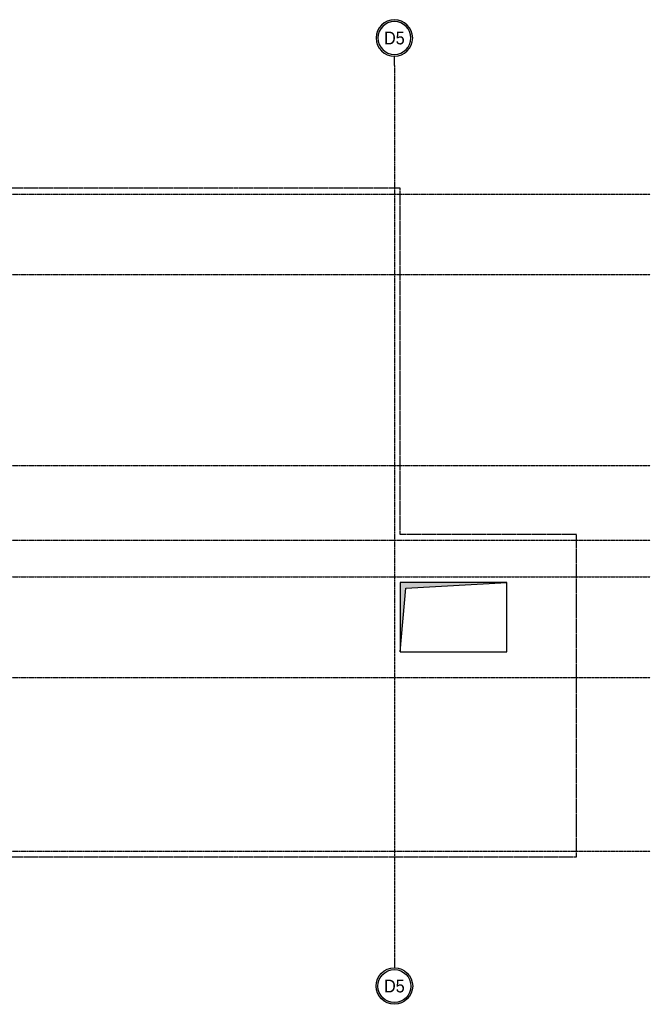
# Model space of a CAD drawing. Header units: inches. Extents: x 788 to 26783, y -4103 to 21.
# Tile 65 of 101: x 22790 to 23893, y -3749 to -2027. Entities that reach past the tile are written whole.
import ezdxf
from ezdxf.enums import TextEntityAlignment as Align

# ---------------------------------------------------------------- set-up
doc = ezdxf.new("R2010")
doc.units = ezdxf.units.IN
doc.header["$MEASUREMENT"] = 0
doc.linetypes.add('CENTER', pattern=[2, 1.25, -0.25, 0.25, -0.25])
doc.linetypes.add('DASHED2', pattern=[0.375, 0.25, -0.125])
for name, color, linetype in [('Os-osie glowne', 1, 'CENTER'), ('Os-osie-opis', 2, 'Continuous'), ('W-idok nad', 5, 'DASHED2'), ('W-otwor-strop', 1, 'Continuous')]:
    doc.layers.add(name, color=color, linetype=linetype)
doc.styles.add('dwg_opis duży', font='ARIAL.TTF', dxfattribs={"width": 0.9})

# ---------------------------------------------------------------- blocks, each defined once
blk = doc.blocks.new('_opis_osi_liczbowy')
blk.add_hatch(color=256).paths.add_polyline_path([(32, 32), (32, 28.8, -1), (32, -28.8), (32, -32, 1)])
for radius in [32, 28.8]:
    blk.add_circle((32, 0), radius)
at = {"style": 'dwg_opis duży', "width": 0.9}
blk.add_attdef('AXNAMEH', text='', height=22.4, rotation=90, dxfattribs=at).set_placement((32, 0), align=Align.MIDDLE_CENTER)

msp = doc.modelspace()

# ---------------------------------------------------------------- hatches: boundary and pattern name
at = {"layer": 'W-otwor-strop'}
h = msp.add_hatch(color=256, dxfattribs=at)
h.paths.add_polyline_path([(23642.5, -3011.6), (23455.5, -3011.6), (23455.5, -3068.1), (23461.3, -3068.1), (23465.5, -3021.6)])
h.paths.add_polyline_path([(23461.3, -3068.1), (23455.5, -3068.1), (23455.5, -3132.6)])

# ---------------------------------------------------------------- linework, layer by layer
at = {"layer": 'Os-osie glowne'}
for points in [[(23445.5, -2106.6), (23445.5, -3669.5)], [(21255.5, -2331.6), (23893.4, -2331.6)], [(21255.5, -2472.6), (23893.4, -2472.6)], [(21255.5, -2806.6), (23893.4, -2806.6)], [(21255.5, -2937.6), (23893.4, -2937.6)], [(21255.5, -3001.6), (23893.4, -3001.6)], [(21255.5, -3177.6), (23893.4, -3177.6)], [(21255.5, -3481.6), (23893.4, -3481.6)]]:
    msp.add_lwpolyline(points, dxfattribs=at)
at = {"layer": 'Os-osie-opis'}
for points in [[(23445.5, -2106.6), (23445.5, -2090.6)], [(23445.5, -3669.5), (23445.5, -3685.5)]]:
    msp.add_lwpolyline(points, dxfattribs=at)
at = {"layer": 'W-idok nad', "ltscale": 5}
for p, q in [((23455.5, -2321.6), (22655.5, -2321.6)), ((23455.5, -2927.6), (23455.5, -2321.6)), ((23764.5, -2927.6), (23455.5, -2927.6)), ((23764.5, -3491.6), (23764.5, -2927.6)), ((22655.5, -3491.6), (23764.5, -3491.6))]:
    msp.add_line(p, q, dxfattribs=at)
at = {"layer": 'W-otwor-strop'}
msp.add_lwpolyline([(23642.5, -3132.6), (23642.5, -3011.6), (23455.5, -3011.6), (23455.5, -3132.6)], close=True, dxfattribs=at)
msp.add_lwpolyline([(23455.5, -3132.6), (23465.5, -3021.6), (23642.5, -3011.6)], dxfattribs=at)

# ---------------------------------------------------------------- block references
at = {"layer": 'Os-osie-opis'}
ref = msp.add_blockref('_opis_osi_liczbowy', (23445.5, -2090.6), dxfattribs=dict(at, xscale=-1, rotation=270))
ref.add_attrib('AXNAMEH', 'D5', dxfattribs={"layer": '0', "height": 22.4, "style": 'dwg_opis duży', "width": 0.9}).set_placement((23445.5, -2058.6), align=Align.MIDDLE_CENTER)
at = {"layer": 'Os-osie-opis', "rotation": 270}
msp.add_blockref('_opis_osi_liczbowy', (23445.5, -3685.5), dxfattribs=at).add_auto_attribs({'AXNAMEH': 'D5'})

doc.saveas('drawing.dxf')
